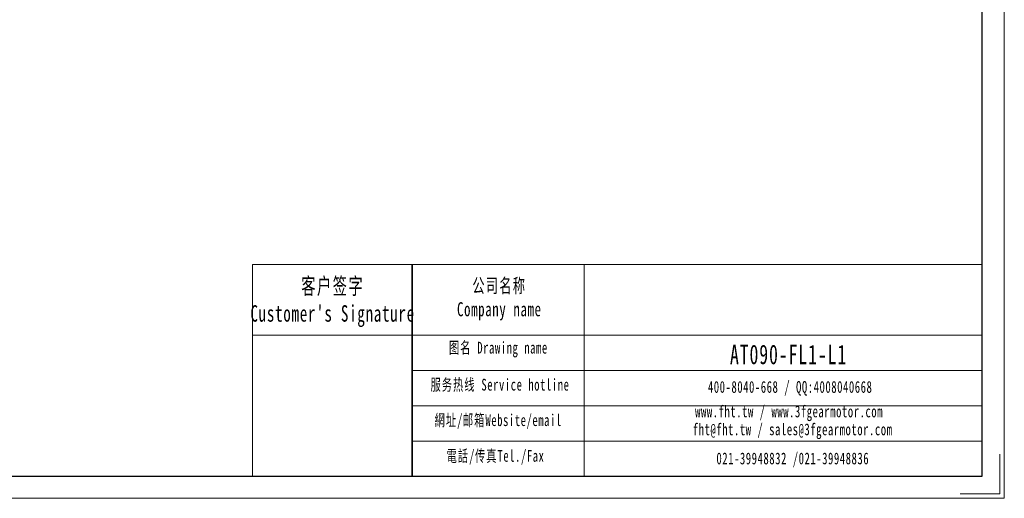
# Model space of a CAD drawing. Header units: millimetres. Extents: x -58 to 759, y -45 to 533.
# Tile 2 of 3: x 325 to 759, y -45 to 166. Entities that reach past the tile are written whole.
import ezdxf

# ---------------------------------------------------------------- set-up
doc = ezdxf.new("R2010")
doc.units = ezdxf.units.MM
doc.layers.get('0').update_dxf_attribs({"lineweight": 35})
for name, color, linetype, lineweight in [('7标注层', 4, 'Continuous', 18), ('SLD-0', 7, 'Continuous', 18), ('图框_外框线', 7, 'Continuous', 18)]:
    doc.layers.add(name, color=color, linetype=linetype, lineweight=lineweight)
doc.styles.add('标准', font='txt', dxfattribs={"width": 0.667})

msp = doc.modelspace()

# ---------------------------------------------------------------- linework, layer by layer
msp.add_line((497.9538, 57.9503), (497.9538, -35.4997))
at = {"layer": '7标注层', "color": 0}
msp.add_line((427.4603, 57.9503), (427.4603, -35.4838), dxfattribs=at)
at = {"layer": '图框_外框线'}
for p, q in [((427.4603, 57.9503), (497.9538, 57.9503)), ((497.9538, 57.9503), (497.9538, -35.4838)), ((497.9538, 57.9503), (749.6355, 57.9503)), ((573.9057, 57.9503), (573.9057, -35.4838)), ((427.4603, 26.7713), (497.9538, 26.7713)), ((497.9538, 26.7713), (749.6355, 26.7713)), ((497.9538, 11.1818), (749.6355, 11.1818)), ((497.9538, -4.4078), (749.6355, -4.4078)), ((497.9538, -19.9973), (749.6355, -19.9973))]:
    msp.add_line(p, q, dxfattribs=at)
at = {"layer": '图框_外框线', "color": 3}
msp.add_lwpolyline([(-58.1764, -45.2164), (759.3682, -45.2164), (759.3682, 532.9044), (-58.1764, 532.9044)], close=True, dxfattribs=at)
at = {"layer": '图框_外框线', "color": 3, "lineweight": 25}
msp.add_lwpolyline([(-9.513, -35.4838), (749.6355, -35.4838), (749.6355, 523.1717), (-9.513, 523.1717)], close=True, dxfattribs=at)
at = {"layer": '图框_外框线', "color": 3}
msp.add_lwpolyline([(757.4217, -25.7511), (757.4217, -43.2699), (739.9029, -43.2699)], dxfattribs=at)

# ---------------------------------------------------------------- texts
at = {"layer": 'SLD-0', "color": 1, "attachment_point": 2, "style": '标准'}
for s, insert, char_height, width in [("\\T1.1;客户签字\\PCustomer's Signature", (462.8286, 52.182), 7.275101, 90.503009), ('\\T1.1;公司名称\\PCompany name', (536.4114, 51.7958), 6.235801, 80.734153), ('\\T1.1;图名 Drawing name', (535.9852, 23.8976), 5.196501, 66.456409), ('\\T1.1;\\pxt5.83333;{\\H1.38555x;\\C256;AT090-FL1-L1}', (664.1166, 22.6428), 6.235801, 52.944403), ('\\T1.1;服务热线 Service hotline', (536.7221, 7.5573), 5.196501, 74.038824), ('\\T1.1;400-8040-668 / QQ:4008040668', (664.8178, 6.5643), 5.196501, 151.298249), ('\\T1.1;www.fht.tw / www.3fgearmotor.com ', (664.3387, -4.2593), 5.196501, 151.468569), ('\\T1.1;網址/邮箱Website/email', (535.9129, -8.099), 5.196501, 77.067447), ('\\T1.1;\\pxt12;fht@fht.tw / sales@3fgearmotor.com ', (665.9223, -12.1722), 5.196501, 151.468569), ('\\T1.1;電話/传真Tel./Fax', (534.7487, -23.8773), 5.196501, 77.994342), ('\\T1.1;021-39948832 /021-39948836 ', (665.9767, -25.0135), 5.196501, 115.65771)]:
    msp.add_mtext(s, dxfattribs=dict(at, insert=insert, char_height=char_height, width=width))

doc.saveas('drawing.dxf')
